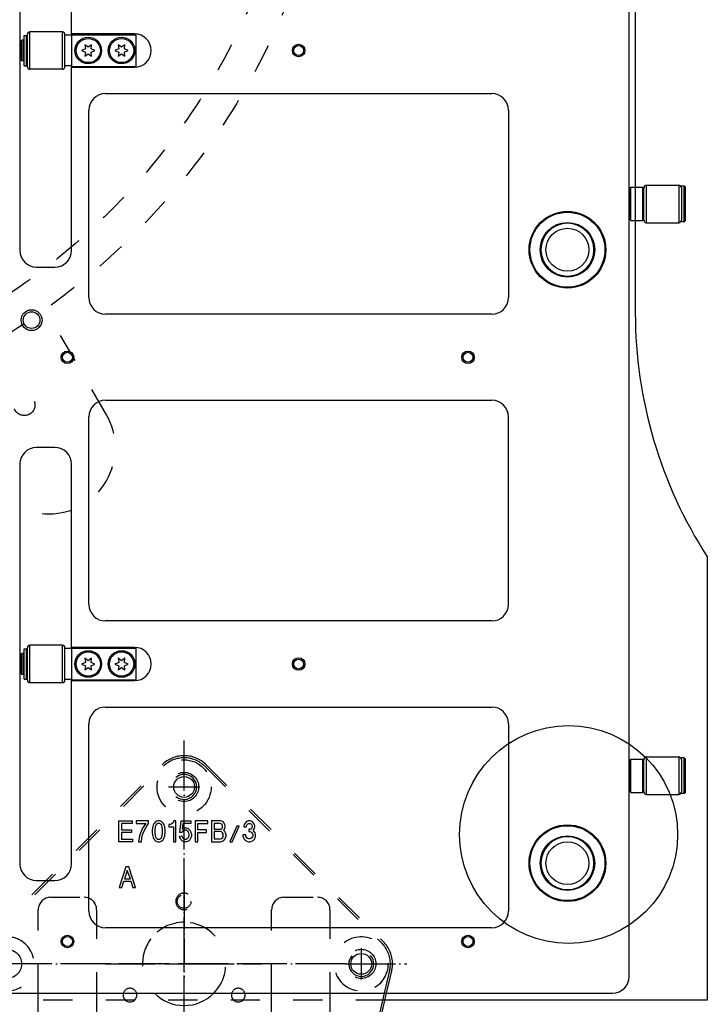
# Model space of a CAD drawing. Extents: x -1809 to 6113, y -4129 to 1471.
# Tile 170 of 197: x 5293 to 5458, y -2125 to -1888. Entities that reach past the tile are written whole.
import ezdxf

# ---------------------------------------------------------------- set-up
doc = ezdxf.new("R2010")
doc.units = 0
doc.linetypes.add('DASHED', pattern=[15, 7, -8])
doc.linetypes.add('DOT_CENTER', pattern=[14, 12, -1, 0, -1])
doc.layers.get('0').update_dxf_attribs({"linetype": 'CONTINUOUS'})
doc.layers.add('1', color=7, linetype='CONTINUOUS')

# ---------------------------------------------------------------- blocks, each defined once
blk = doc.blocks.new('DUT_BOARD__78', base_point=(5409.88, -1537.57))
at = {"color": 1, "linetype": 'CONTINUOUS'}
for p, q in [((5313.2, -1905.87), (5405.88, -1905.87)), ((5309.2, -1954.87), (5309.2, -1909.87)), ((5409.88, -1909.87), (5409.88, -1954.87)), ((5405.88, -1958.87), (5313.2, -1958.87)), ((5313.2, -1979.53), (5405.88, -1979.53)), ((5309.2, -2028.53), (5309.2, -1983.53)), ((5409.88, -2028.53), (5409.88, -1983.53)), ((5405.88, -2032.53), (5313.2, -2032.53)), ((5313.2, -2053.19), (5405.88, -2053.19)), ((5309.2, -2102.19), (5309.2, -2057.19)), ((5409.88, -2057.19), (5409.88, -2102.19)), ((5405.88, -2106.19), (5313.2, -2106.19))]:
    blk.add_line(p, q, dxfattribs=at)
for centre, start, end in [((5313.2, -1909.87), 90, 180), ((5405.88, -1909.87), 0, 90), ((5313.2, -1954.87), 180, -90), ((5405.88, -1954.87), -90, 0), ((5313.2, -1983.53), 90, 180), ((5405.88, -1983.53), 0, 90), ((5313.2, -2028.53), 180, -90), ((5405.88, -2028.53), -90, 0), ((5313.2, -2057.19), 90, 180), ((5405.88, -2057.19), 0, 90), ((5313.2, -2102.19), 180, -90), ((5405.88, -2102.19), -90, 0)]:
    blk.add_arc(centre, 4, start, end, dxfattribs=at)
blk = doc.blocks.new('6960-0041-0_7__90', base_point=(5430.38, -2084.34))
at = {"color": 1, "linetype": 'CONTINUOUS'}
blk.add_circle((5424.03, -2090.69), 5.15, dxfattribs=at)
for start, end in [(90, -90), (-90, 90)]:
    blk.add_arc((5424.03, -2090.69), 6.35, start, end, dxfattribs=at)
blk = doc.blocks.new('6960-0041-0_6__93', base_point=(5430.38, -1937.02))
at = {"color": 1, "linetype": 'CONTINUOUS'}
blk.add_circle((5424.03, -1943.37), 5.15, dxfattribs=at)
for start, end in [(90, -90), (-90, 90)]:
    blk.add_arc((5424.03, -1943.37), 6.35, start, end, dxfattribs=at)
blk = doc.blocks.new('HOLEPLUGS__94', base_point=(5430.38, -1546.72))
for name, p in [('6960-0041-0_6__93', (5430.38, -1937.02)), ('6960-0041-0_7__90', (5430.38, -2084.34))]:
    blk.add_blockref(name, p)
blk = doc.blocks.new('0515-2034_M3X12_8__108', base_point=(5319.96, -1892.64))
at = {"color": 1, "linetype": 'CONTINUOUS'}
for p, q in [((5316.37, -1895.14), (5315.46, -1895.54)), ((5315.46, -1895.54), (5316.37, -1895.94)), ((5316.26, -1894.15), (5316.37, -1895.14)), ((5317.06, -1894.74), (5316.26, -1894.15)), ((5316.37, -1895.94), (5316.26, -1896.92)), ((5316.26, -1896.92), (5317.06, -1896.34)), ((5317.86, -1894.15), (5317.06, -1894.74)), ((5317.06, -1896.34), (5317.86, -1896.92)), ((5317.75, -1895.14), (5317.86, -1894.15)), ((5318.66, -1895.54), (5317.75, -1895.14)), ((5317.75, -1895.94), (5318.66, -1895.54)), ((5317.86, -1896.92), (5317.75, -1895.94))]:
    blk.add_line(p, q, dxfattribs=at)
blk.add_circle((5317.06, -1895.54), 2.9, dxfattribs=at)
blk = doc.blocks.new('0515-2034_M3X12_9__109', base_point=(5311.96, -1892.64))
at = {"color": 1, "linetype": 'CONTINUOUS'}
for p, q in [((5308.37, -1895.14), (5307.46, -1895.54)), ((5307.46, -1895.54), (5308.37, -1895.94)), ((5308.26, -1894.15), (5308.37, -1895.14)), ((5309.06, -1894.74), (5308.26, -1894.15)), ((5308.37, -1895.94), (5308.26, -1896.92)), ((5308.26, -1896.92), (5309.06, -1896.34)), ((5309.86, -1894.15), (5309.06, -1894.74)), ((5309.06, -1896.34), (5309.86, -1896.92)), ((5309.75, -1895.14), (5309.86, -1894.15)), ((5310.66, -1895.54), (5309.75, -1895.14)), ((5309.75, -1895.94), (5310.66, -1895.54)), ((5309.86, -1896.92), (5309.75, -1895.94))]:
    blk.add_line(p, q, dxfattribs=at)
blk.add_circle((5309.06, -1895.54), 2.9, dxfattribs=at)
blk = doc.blocks.new('0515-2034_M3X12_6__110', base_point=(5319.96, -2039.96))
at = {"color": 1, "linetype": 'CONTINUOUS'}
for p, q in [((5316.37, -2042.46), (5315.46, -2042.86)), ((5315.46, -2042.86), (5316.37, -2043.26)), ((5317.06, -2042.06), (5316.26, -2041.47)), ((5316.26, -2041.47), (5316.37, -2042.46)), ((5317.86, -2041.47), (5317.06, -2042.06)), ((5317.75, -2042.46), (5317.86, -2041.47)), ((5318.66, -2042.86), (5317.75, -2042.46)), ((5317.75, -2043.26), (5318.66, -2042.86)), ((5316.37, -2043.26), (5316.26, -2044.24)), ((5316.26, -2044.24), (5317.06, -2043.66)), ((5317.06, -2043.66), (5317.86, -2044.24)), ((5317.86, -2044.24), (5317.75, -2043.26))]:
    blk.add_line(p, q, dxfattribs=at)
blk.add_circle((5317.06, -2042.86), 2.9, dxfattribs=at)
blk = doc.blocks.new('0515-2034_M3X12_7__111', base_point=(5311.96, -2039.96))
at = {"color": 1, "linetype": 'CONTINUOUS'}
for p, q in [((5308.37, -2042.46), (5307.46, -2042.86)), ((5307.46, -2042.86), (5308.37, -2043.26)), ((5309.06, -2042.06), (5308.26, -2041.47)), ((5308.26, -2041.47), (5308.37, -2042.46)), ((5309.86, -2041.47), (5309.06, -2042.06)), ((5309.75, -2042.46), (5309.86, -2041.47)), ((5310.66, -2042.86), (5309.75, -2042.46)), ((5309.75, -2043.26), (5310.66, -2042.86)), ((5308.37, -2043.26), (5308.26, -2044.24)), ((5308.26, -2044.24), (5309.06, -2043.66)), ((5309.06, -2043.66), (5309.86, -2044.24)), ((5309.86, -2044.24), (5309.75, -2043.26))]:
    blk.add_line(p, q, dxfattribs=at)
blk.add_circle((5309.06, -2042.86), 2.9, dxfattribs=at)
blk = doc.blocks.new('SCREWSET_STIFFENER__115', base_point=(5319.96, -1598))
for name, p in [('0515-2034_M3X12_9__109', (5311.96, -1892.64)), ('0515-2034_M3X12_8__108', (5319.96, -1892.64)), ('0515-2034_M3X12_7__111', (5311.96, -2039.96)), ('0515-2034_M3X12_6__110', (5319.96, -2039.96))]:
    blk.add_blockref(name, p)
blk = doc.blocks.new('24791-0S111__121', base_point=(5442.36, -2065.69))
at = {"color": 1, "linetype": 'CONTINUOUS'}
for p, q in [((5439.06, -2065.89), (5439.26, -2065.69)), ((5439.06, -2069.69), (5439.06, -2065.89)), ((5439.26, -2069.69), (5439.26, -2065.69)), ((5439.26, -2065.69), (5442.16, -2065.69)), ((5442.16, -2069.69), (5442.16, -2065.69)), ((5442.36, -2065.89), (5442.16, -2065.69)), ((5442.36, -2069.69), (5442.36, -2065.89)), ((5439.06, -2073.49), (5439.06, -2069.69)), ((5439.26, -2073.69), (5439.26, -2069.69)), ((5442.16, -2073.69), (5442.16, -2069.69)), ((5442.36, -2073.49), (5442.36, -2069.69)), ((5439.06, -2073.49), (5439.26, -2073.69)), ((5439.26, -2073.69), (5442.16, -2073.69)), ((5442.36, -2073.49), (5442.16, -2073.69))]:
    blk.add_line(p, q, dxfattribs=at)
blk = doc.blocks.new('BEARING_HK0509__122', base_point=(5451.36, -2065.19))
at = {"color": 1, "linetype": 'CONTINUOUS'}
for p, q in [((5442.36, -2065.79), (5442.36, -2065.89)), ((5442.36, -2069.69), (5442.36, -2065.89)), ((5442.96, -2065.19), (5450.76, -2065.19)), ((5442.96, -2065.19), (5442.96, -2074.19)), ((5450.76, -2065.19), (5450.76, -2074.19)), ((5451.36, -2065.79), (5451.36, -2067.19)), ((5451.36, -2067.19), (5451.36, -2072.19)), ((5442.36, -2073.49), (5442.36, -2069.69)), ((5442.36, -2073.49), (5442.36, -2073.59)), ((5451.36, -2072.19), (5451.36, -2073.59)), ((5442.96, -2074.19), (5450.76, -2074.19))]:
    blk.add_line(p, q, dxfattribs=at)
for centre, start, end in [((5442.96, -2065.79), 90, 180), ((5450.76, -2065.79), 0, 90), ((5442.96, -2073.59), 180, -90), ((5450.76, -2073.59), -90, 0)]:
    blk.add_arc(centre, 0.6, start, end, dxfattribs=at)
blk = doc.blocks.new('E2812-23753-0__123', base_point=(5452.36, -2065.39))
at = {"color": 1, "linetype": 'CONTINUOUS'}
for p, q in [((5452.06, -2065.39), (5451.36, -2065.39)), ((5451.36, -2065.79), (5451.36, -2065.39)), ((5451.36, -2065.79), (5451.36, -2067.19)), ((5452.36, -2065.69), (5452.06, -2065.39)), ((5452.06, -2073.99), (5452.06, -2065.39)), ((5452.36, -2073.69), (5452.36, -2065.69)), ((5438.86, -2067.19), (5439.06, -2067.19)), ((5451.36, -2067.19), (5451.36, -2072.19)), ((5438.86, -2072.19), (5439.06, -2072.19)), ((5451.36, -2072.19), (5451.36, -2073.59)), ((5451.36, -2073.99), (5451.36, -2073.59)), ((5452.36, -2073.69), (5452.06, -2073.99)), ((5452.06, -2073.99), (5451.36, -2073.99))]:
    blk.add_line(p, q, dxfattribs=at)
blk = doc.blocks.new('BEARING_ASSY1_4__124', base_point=(5452.36, -2065.19))
for name, p in [('E2812-23753-0__123', (5452.36, -2065.39)), ('24791-0S111__121', (5442.36, -2065.69)), ('BEARING_HK0509__122', (5451.36, -2065.19))]:
    blk.add_blockref(name, p)
blk = doc.blocks.new('24791-0S111__125', base_point=(5442.36, -1928.37))
at = {"color": 1, "linetype": 'CONTINUOUS'}
for p, q in [((5439.06, -1928.57), (5439.26, -1928.37)), ((5439.06, -1932.37), (5439.06, -1928.57)), ((5439.26, -1928.37), (5442.16, -1928.37)), ((5439.26, -1932.37), (5439.26, -1928.37)), ((5442.36, -1928.57), (5442.16, -1928.37)), ((5442.16, -1932.37), (5442.16, -1928.37)), ((5442.36, -1932.37), (5442.36, -1928.57)), ((5439.06, -1936.17), (5439.06, -1932.37)), ((5439.26, -1936.37), (5439.26, -1932.37)), ((5442.16, -1936.37), (5442.16, -1932.37)), ((5442.36, -1936.17), (5442.36, -1932.37)), ((5439.06, -1936.17), (5439.26, -1936.37)), ((5439.26, -1936.37), (5442.16, -1936.37)), ((5442.36, -1936.17), (5442.16, -1936.37))]:
    blk.add_line(p, q, dxfattribs=at)
blk = doc.blocks.new('BEARING_HK0509__126', base_point=(5451.36, -1927.87))
at = {"color": 1, "linetype": 'CONTINUOUS'}
for p, q in [((5442.36, -1928.47), (5442.36, -1928.57)), ((5442.36, -1932.37), (5442.36, -1928.57)), ((5442.96, -1927.87), (5450.76, -1927.87)), ((5442.96, -1927.87), (5442.96, -1936.87)), ((5450.76, -1927.87), (5450.76, -1936.87)), ((5451.36, -1928.47), (5451.36, -1929.87)), ((5451.36, -1929.87), (5451.36, -1934.87)), ((5442.36, -1936.17), (5442.36, -1932.37)), ((5442.36, -1936.17), (5442.36, -1936.27)), ((5451.36, -1934.87), (5451.36, -1936.27)), ((5442.96, -1936.87), (5450.76, -1936.87))]:
    blk.add_line(p, q, dxfattribs=at)
for centre, start, end in [((5442.96, -1928.47), 90, 180), ((5450.76, -1928.47), 0, 90), ((5442.96, -1936.27), 180, -90), ((5450.76, -1936.27), -90, 0)]:
    blk.add_arc(centre, 0.6, start, end, dxfattribs=at)
blk = doc.blocks.new('E2812-23753-0__127', base_point=(5452.36, -1928.07))
at = {"color": 1, "linetype": 'CONTINUOUS'}
for p, q in [((5451.36, -1928.47), (5451.36, -1928.07)), ((5452.06, -1928.07), (5451.36, -1928.07)), ((5451.36, -1928.47), (5451.36, -1929.87)), ((5452.06, -1936.67), (5452.06, -1928.07)), ((5452.36, -1928.37), (5452.06, -1928.07)), ((5452.36, -1936.37), (5452.36, -1928.37)), ((5438.86, -1929.87), (5439.06, -1929.87)), ((5451.36, -1929.87), (5451.36, -1934.87)), ((5438.86, -1934.87), (5439.06, -1934.87)), ((5451.36, -1934.87), (5451.36, -1936.27)), ((5451.36, -1936.67), (5451.36, -1936.27)), ((5452.36, -1936.37), (5452.06, -1936.67)), ((5452.06, -1936.67), (5451.36, -1936.67))]:
    blk.add_line(p, q, dxfattribs=at)
blk = doc.blocks.new('BEARING_ASSY1_5__128', base_point=(5452.36, -1927.87))
for name, p in [('E2812-23753-0__127', (5452.36, -1928.07)), ('24791-0S111__125', (5442.36, -1928.37)), ('BEARING_HK0509__126', (5451.36, -1927.87))]:
    blk.add_blockref(name, p)
blk = doc.blocks.new('WASHER1__153', base_point=(5294.26, -1891.89))
at = {"color": 1, "linetype": 'CONTINUOUS'}
for p, q in [((5293.66, -1891.89), (5294.26, -1891.89)), ((5293.66, -1899.19), (5293.66, -1891.89)), ((5294.26, -1893.04), (5294.26, -1891.89)), ((5294.26, -1893.94), (5294.26, -1893.04)), ((5294.26, -1895.54), (5294.26, -1893.94)), ((5294.26, -1897.14), (5294.26, -1895.54)), ((5294.26, -1898.04), (5294.26, -1897.14)), ((5294.26, -1899.19), (5294.26, -1898.04)), ((5293.66, -1899.19), (5294.26, -1899.19))]:
    blk.add_line(p, q, dxfattribs=at)
blk = doc.blocks.new('23796-0S111__154', base_point=(5320.56, -1891.74))
at = {"color": 1, "linetype": 'CONTINUOUS'}
for p, q in [((5292.96, -1893.24), (5293.16, -1893.04)), ((5292.96, -1893.24), (5292.96, -1897.84)), ((5293.56, -1893.04), (5293.16, -1893.04)), ((5293.16, -1895.54), (5293.16, -1893.04)), ((5293.56, -1893.94), (5293.56, -1893.04)), ((5293.56, -1895.54), (5293.56, -1893.94)), ((5293.56, -1893.94), (5293.66, -1893.94)), ((5294.46, -1893.04), (5294.26, -1893.04)), ((5294.26, -1893.94), (5294.26, -1893.04)), ((5294.26, -1895.54), (5294.26, -1893.94)), ((5305.06, -1891.84), (5303.46, -1891.84)), ((5303.46, -1893.04), (5303.46, -1891.84)), ((5303.46, -1898.04), (5303.46, -1893.04)), ((5305.06, -1891.74), (5305.06, -1891.84)), ((5305.06, -1891.74), (5320.56, -1891.74)), ((5305.06, -1891.84), (5305.06, -1899.24)), ((5320.56, -1899.34), (5320.56, -1891.74)), ((5293.16, -1898.04), (5293.16, -1895.54)), ((5293.56, -1897.14), (5293.56, -1895.54)), ((5294.26, -1897.14), (5294.26, -1895.54)), ((5292.96, -1897.84), (5293.16, -1898.04)), ((5293.56, -1898.04), (5293.16, -1898.04)), ((5293.56, -1897.14), (5293.66, -1897.14)), ((5293.56, -1898.04), (5293.56, -1897.14)), ((5294.26, -1898.04), (5294.26, -1897.14)), ((5294.46, -1898.04), (5294.26, -1898.04)), ((5303.46, -1899.24), (5303.46, -1898.04)), ((5305.06, -1899.24), (5303.46, -1899.24)), ((5305.06, -1899.24), (5305.06, -1899.34)), ((5305.06, -1899.34), (5320.56, -1899.34))]:
    blk.add_line(p, q, dxfattribs=at)
for centre in [(5309.06, -1895.54), (5317.06, -1895.54)]:
    blk.add_circle(centre, 3.2, dxfattribs=at)
blk = doc.blocks.new('BEARING_HK0509__155', base_point=(5303.46, -1891.04))
at = {"color": 1, "linetype": 'CONTINUOUS'}
for p, q in [((5294.46, -1899.44), (5294.46, -1891.64)), ((5302.86, -1891.04), (5295.06, -1891.04)), ((5295.06, -1900.04), (5295.06, -1891.04)), ((5302.86, -1900.04), (5302.86, -1891.04)), ((5303.46, -1891.84), (5303.46, -1891.64)), ((5303.46, -1893.04), (5303.46, -1891.84)), ((5303.46, -1898.04), (5303.46, -1893.04)), ((5303.46, -1899.24), (5303.46, -1898.04)), ((5302.86, -1900.04), (5295.06, -1900.04)), ((5303.46, -1899.44), (5303.46, -1899.24))]:
    blk.add_line(p, q, dxfattribs=at)
for centre, start, end in [((5295.06, -1891.64), 90, 180), ((5302.86, -1891.64), 0, 90), ((5295.06, -1899.44), 180, -90), ((5302.86, -1899.44), -90, 0)]:
    blk.add_arc(centre, 0.6, start, end, dxfattribs=at)
blk = doc.blocks.new('BEARING_ASSY2_5__156', base_point=(5320.56, -1891.04))
for name, p in [('BEARING_HK0509__155', (5303.46, -1891.04)), ('23796-0S111__154', (5320.56, -1891.74)), ('WASHER1__153', (5294.26, -1891.89))]:
    blk.add_blockref(name, p)
blk = doc.blocks.new('WASHER1__161', base_point=(5294.26, -2039.21))
at = {"color": 1, "linetype": 'CONTINUOUS'}
for p, q in [((5293.66, -2039.21), (5294.26, -2039.21)), ((5293.66, -2046.51), (5293.66, -2039.21)), ((5294.26, -2040.36), (5294.26, -2039.21)), ((5294.26, -2041.26), (5294.26, -2040.36)), ((5294.26, -2042.86), (5294.26, -2041.26)), ((5294.26, -2044.46), (5294.26, -2042.86)), ((5294.26, -2045.36), (5294.26, -2044.46)), ((5294.26, -2046.51), (5294.26, -2045.36)), ((5293.66, -2046.51), (5294.26, -2046.51))]:
    blk.add_line(p, q, dxfattribs=at)
blk = doc.blocks.new('23796-0S111__162', base_point=(5320.56, -2039.06))
at = {"color": 1, "linetype": 'CONTINUOUS'}
for p, q in [((5292.96, -2040.56), (5293.16, -2040.36)), ((5292.96, -2040.56), (5292.96, -2045.16)), ((5293.16, -2042.86), (5293.16, -2040.36)), ((5293.56, -2040.36), (5293.16, -2040.36)), ((5293.56, -2041.26), (5293.56, -2040.36)), ((5294.26, -2041.26), (5294.26, -2040.36)), ((5294.46, -2040.36), (5294.26, -2040.36)), ((5305.06, -2039.16), (5303.46, -2039.16)), ((5303.46, -2040.36), (5303.46, -2039.16)), ((5303.46, -2045.36), (5303.46, -2040.36)), ((5305.06, -2039.06), (5305.06, -2039.16)), ((5305.06, -2039.06), (5320.56, -2039.06)), ((5305.06, -2039.16), (5305.06, -2046.56)), ((5320.56, -2046.66), (5320.56, -2039.06)), ((5293.16, -2045.36), (5293.16, -2042.86)), ((5293.56, -2041.26), (5293.66, -2041.26)), ((5293.56, -2042.86), (5293.56, -2041.26)), ((5293.56, -2044.46), (5293.56, -2042.86)), ((5294.26, -2042.86), (5294.26, -2041.26)), ((5294.26, -2044.46), (5294.26, -2042.86)), ((5292.96, -2045.16), (5293.16, -2045.36)), ((5293.56, -2045.36), (5293.16, -2045.36)), ((5293.56, -2044.46), (5293.66, -2044.46)), ((5293.56, -2045.36), (5293.56, -2044.46)), ((5294.26, -2045.36), (5294.26, -2044.46)), ((5294.46, -2045.36), (5294.26, -2045.36)), ((5303.46, -2046.56), (5303.46, -2045.36)), ((5305.06, -2046.56), (5303.46, -2046.56)), ((5305.06, -2046.56), (5305.06, -2046.66)), ((5305.06, -2046.66), (5320.56, -2046.66))]:
    blk.add_line(p, q, dxfattribs=at)
for centre in [(5309.06, -2042.86), (5317.06, -2042.86)]:
    blk.add_circle(centre, 3.2, dxfattribs=at)
blk = doc.blocks.new('BEARING_HK0509__163', base_point=(5303.46, -2038.36))
at = {"color": 1, "linetype": 'CONTINUOUS'}
for p, q in [((5294.46, -2046.76), (5294.46, -2038.96)), ((5302.86, -2038.36), (5295.06, -2038.36)), ((5295.06, -2047.36), (5295.06, -2038.36)), ((5302.86, -2047.36), (5302.86, -2038.36)), ((5303.46, -2039.16), (5303.46, -2038.96)), ((5303.46, -2040.36), (5303.46, -2039.16)), ((5303.46, -2045.36), (5303.46, -2040.36)), ((5303.46, -2046.56), (5303.46, -2045.36)), ((5302.86, -2047.36), (5295.06, -2047.36)), ((5303.46, -2046.76), (5303.46, -2046.56))]:
    blk.add_line(p, q, dxfattribs=at)
for centre, start, end in [((5295.06, -2038.96), 90, 180), ((5302.86, -2038.96), 0, 90), ((5295.06, -2046.76), 180, -90), ((5302.86, -2046.76), -90, 0)]:
    blk.add_arc(centre, 0.6, start, end, dxfattribs=at)
blk = doc.blocks.new('BEARING_ASSY2_4__164', base_point=(5320.56, -2038.36))
for name, p in [('23796-0S111__162', (5320.56, -2039.06)), ('WASHER1__161', (5294.26, -2039.21)), ('BEARING_HK0509__163', (5303.46, -2038.36))]:
    blk.add_blockref(name, p)
blk = doc.blocks.new('BEARINGS__185', base_point=(5452.36, -1569.57))
for name, p in [('BEARING_ASSY2_5__156', (5320.56, -1891.04)), ('BEARING_ASSY1_5__128', (5452.36, -1927.87)), ('BEARING_ASSY2_4__164', (5320.56, -2038.36)), ('BEARING_ASSY1_4__124', (5452.36, -2065.19))]:
    blk.add_blockref(name, p)
blk = doc.blocks.new('SMALLPARTS__186', base_point=(5452.36, -1481.88))
for name, p in [('HOLEPLUGS__94', (5430.38, -1546.72)), ('BEARINGS__185', (5452.36, -1569.57)), ('SCREWSET_STIFFENER__115', (5319.96, -1598))]:
    blk.add_blockref(name, p)
blk = doc.blocks.new('E7018-24101__187', base_point=(5438.86, -1521.88))
at = {"color": 1, "linetype": 'CONTINUOUS'}
for p, q in [((5438.86, -2117.88), (5438.86, -1525.88)), ((5292.66, -1847.54), (5292.66, -1943.54)), ((5305.06, -1891.54), (5305.06, -1847.54)), ((5320.16, -1891.54), (5305.06, -1891.54)), ((5305.06, -1891.54), (5305.06, -1891.74)), ((5305.06, -1891.74), (5305.06, -1891.84)), ((5305.06, -1891.84), (5305.06, -1899.24)), ((5305.06, -1899.24), (5305.06, -1899.34)), ((5305.06, -1899.34), (5305.06, -1899.54)), ((5305.06, -1899.54), (5320.16, -1899.54)), ((5305.06, -1943.54), (5305.06, -1899.54)), ((5313.2, -1905.87), (5405.88, -1905.87)), ((5309.2, -1954.87), (5309.2, -1909.87)), ((5409.88, -1909.87), (5409.88, -1954.87)), ((5296.66, -1947.54), (5301.06, -1947.54)), ((5405.88, -1958.87), (5313.2, -1958.87)), ((5313.2, -1979.53), (5405.88, -1979.53)), ((5309.2, -2028.53), (5309.2, -1983.53)), ((5409.88, -2028.53), (5409.88, -1983.53)), ((5301.06, -1990.86), (5296.66, -1990.86)), ((5292.66, -1994.86), (5292.66, -2090.86)), ((5305.06, -2038.86), (5305.06, -1994.86)), ((5405.88, -2032.53), (5313.2, -2032.53)), ((5320.16, -2038.86), (5305.06, -2038.86)), ((5305.06, -2039.06), (5305.06, -2038.86)), ((5305.06, -2039.06), (5305.06, -2039.16)), ((5305.06, -2039.16), (5305.06, -2046.56)), ((5305.06, -2046.56), (5305.06, -2046.66)), ((5305.06, -2046.86), (5305.06, -2046.66)), ((5305.06, -2046.86), (5320.16, -2046.86)), ((5305.06, -2090.86), (5305.06, -2046.86)), ((5313.2, -2053.19), (5405.88, -2053.19)), ((5309.2, -2102.19), (5309.2, -2057.19)), ((5409.88, -2057.19), (5409.88, -2102.19)), ((5296.66, -2094.86), (5301.06, -2094.86)), ((5405.88, -2106.19), (5313.2, -2106.19)), ((5271.56, -2121.88), (5434.86, -2121.88))]:
    blk.add_line(p, q, dxfattribs=at)
for centre, radius in [((5359.54, -1895.54), 1.5), ((5359.54, -1895.54), 1.2), ((5424.03, -1943.37), 9.2), ((5424.03, -1943.37), 9), ((5424.03, -1943.37), 6.55), ((5295.46, -1960.28), 2.5), ((5295.46, -1960.28), 2), ((5304.06, -1969.2), 1.5), ((5304.06, -1969.2), 1.2), ((5400.18, -1969.2), 1.5), ((5400.18, -1969.2), 1.2), ((5359.54, -2042.86), 1.5), ((5359.54, -2042.86), 1.2), ((5424.03, -2090.69), 9.2), ((5424.03, -2090.69), 9), ((5424.03, -2090.69), 6.55), ((5304.06, -2109.49), 1.5), ((5304.06, -2109.49), 1.2), ((5400.18, -2109.49), 1.5), ((5400.18, -2109.49), 1.2)]:
    blk.add_circle(centre, radius, dxfattribs=at)
for centre, radius, start, end in [((5320.16, -1895.54), 4, -90, 90), ((5313.2, -1909.87), 4, 90, 180), ((5405.88, -1909.87), 4, 0, 90), ((5424.03, -1943.37), 6.35, 90, -90), ((5424.03, -1943.37), 6.35, -90, 90), ((5296.66, -1943.54), 4, 180, -90), ((5301.06, -1943.54), 4, -90, 0), ((5313.2, -1954.87), 4, 180, -90), ((5405.88, -1954.87), 4, -90, 0), ((5313.2, -1983.53), 4, 90, 180), ((5405.88, -1983.53), 4, 0, 90), ((5296.66, -1994.86), 4, 90, 180), ((5301.06, -1994.86), 4, 0, 90), ((5313.2, -2028.53), 4, 180, -90), ((5405.88, -2028.53), 4, -90, 0), ((5320.16, -2042.86), 4, -90, 90), ((5313.2, -2057.19), 4, 90, 180), ((5405.88, -2057.19), 4, 0, 90), ((5424.03, -2090.69), 6.35, 90, -90), ((5424.03, -2090.69), 6.35, -90, 90), ((5296.66, -2090.86), 4, 180, -90), ((5301.06, -2090.86), 4, -90, 0), ((5313.2, -2102.19), 4, 180, -90), ((5405.88, -2102.19), 4, -90, 0), ((5434.86, -2117.88), 4, -90, 0)]:
    blk.add_arc(centre, radius, start, end, dxfattribs=at)
blk = doc.blocks.new('E7018-64101__188', base_point=(5452.36, -1481.88))
for name, p in [('SMALLPARTS__186', (5452.36, -1481.88)), ('E7018-24101__187', (5438.86, -1521.88))]:
    blk.add_blockref(name, p)
blk = doc.blocks.new('STIFF_ASSY_DUTBD__189', base_point=(5452.36, -1481.88))
for name, p in [('E7018-64101__188', (5452.36, -1481.88)), ('DUT_BOARD__78', (5409.88, -1537.57))]:
    blk.add_blockref(name, p)
blk = doc.blocks.new('A1__190', base_point=(5452.36, -1481.88))
blk.add_blockref('STIFF_ASSY_DUTBD__189', (5452.36, -1481.88))
blk = doc.blocks.new('FRONT1__191', base_point=(5452.36, -1481.88))
blk.add_blockref('A1__190', (5452.36, -1481.88))
blk = doc.blocks.new('L1__192', base_point=(5452.36, -1481.88))
blk.add_blockref('FRONT1__191', (5452.36, -1481.88))
blk = doc.blocks.new('PIN__1070', base_point=(5352.06, -2259.88))
at = {"layer": '1', "color": 4, "linetype": 'CONTINUOUS'}
for centre, radius in [((5332.06, -2239.88), 20), ((5332.06, -2224.88), 4), ((5332.06, -2224.88), 2.2), ((5332.06, -2239.88), 10), ((5332.06, -2239.88), 8.6), ((5332.06, -2239.88), 5.9), ((5319.07, -2247.38), 4), ((5345.05, -2247.38), 4), ((5319.07, -2247.38), 2.2), ((5345.05, -2247.38), 2.2)]:
    blk.add_circle(centre, radius, dxfattribs=at)
blk = doc.blocks.new('E7015-23252__1071', base_point=(5282.06, -2260.88))
at = {"layer": '1', "color": 6, "linetype": 'DASHED'}
for p, q in [((5284.95, -2108.88), (5326.76, -2067.08)), ((5285.66, -2108.88), (5327.11, -2067.43)), ((5337.01, -2067.43), (5378.46, -2108.88)), ((5337.36, -2067.08), (5379.17, -2108.88)), ((5316.43, -2080.55), (5319.63, -2080.55)), ((5316.43, -2085.55), (5316.43, -2080.55)), ((5319.63, -2080.55), (5319.63, -2081.18)), ((5323.52, -2080.55), (5320.59, -2080.55)), ((5320.59, -2080.55), (5320.59, -2081.18)), ((5323.52, -2081.12), (5323.52, -2080.55)), ((5325.26, -2080.74), (5325.09, -2080.87)), ((5325.54, -2080.62), (5325.26, -2080.74)), ((5325.77, -2080.55), (5325.54, -2080.62)), ((5326.16, -2080.55), (5325.77, -2080.55)), ((5326.38, -2080.62), (5326.16, -2080.55)), ((5326.67, -2080.74), (5326.38, -2080.62)), ((5326.83, -2080.87), (5326.67, -2080.74)), ((5329.53, -2080.74), (5329.37, -2080.99)), ((5329.59, -2080.55), (5329.53, -2080.74)), ((5330.04, -2080.55), (5329.59, -2080.55)), ((5330.04, -2085.55), (5330.04, -2080.55)), ((5331, -2083.3), (5331.33, -2080.55)), ((5331.33, -2080.55), (5333.64, -2080.55)), ((5333.64, -2080.55), (5333.64, -2081.18)), ((5334.71, -2080.55), (5334.71, -2085.55)), ((5337.75, -2080.55), (5334.71, -2080.55)), ((5337.75, -2081.18), (5337.75, -2080.55)), ((5338.65, -2080.55), (5338.65, -2085.55)), ((5340.78, -2080.55), (5338.65, -2080.55)), ((5341.07, -2080.62), (5340.78, -2080.55)), ((5341.4, -2080.8), (5341.07, -2080.62)), ((5341.63, -2081.05), (5341.4, -2080.8)), ((5346.92, -2080.8), (5346.69, -2081.05)), ((5347.25, -2080.62), (5346.92, -2080.8)), ((5347.53, -2080.55), (5347.25, -2080.62)), ((5347.87, -2080.55), (5347.53, -2080.55)), ((5348.15, -2080.62), (5347.87, -2080.55)), ((5348.49, -2080.8), (5348.15, -2080.62)), ((5348.72, -2081.05), (5348.49, -2080.8)), ((5317.05, -2081.18), (5317.05, -2082.68)), ((5319.63, -2081.18), (5317.05, -2081.18)), ((5317.05, -2082.68), (5319.41, -2082.68)), ((5319.41, -2082.68), (5319.41, -2083.3)), ((5320.59, -2081.18), (5322.84, -2081.18)), ((5321.77, -2083.05), (5321.55, -2083.62)), ((5322.11, -2082.3), (5321.77, -2083.05)), ((5322.84, -2081.18), (5322.11, -2082.3)), ((5322.11, -2083.87), (5322.39, -2083.12)), ((5322.39, -2083.12), (5322.84, -2082.18)), ((5322.84, -2082.18), (5323.52, -2081.12)), ((5324.47, -2082.24), (5324.42, -2082.8)), ((5324.42, -2082.8), (5324.42, -2083.3)), ((5324.53, -2081.87), (5324.47, -2082.24)), ((5324.64, -2081.55), (5324.53, -2081.87)), ((5324.75, -2081.3), (5324.64, -2081.55)), ((5324.92, -2081.05), (5324.75, -2081.3)), ((5325.09, -2080.87), (5324.92, -2081.05)), ((5325.09, -2081.99), (5325.03, -2082.68)), ((5325.03, -2082.68), (5325.03, -2083.43)), ((5325.2, -2081.68), (5325.09, -2081.99)), ((5325.32, -2081.49), (5325.2, -2081.68)), ((5325.54, -2081.3), (5325.32, -2081.49)), ((5325.77, -2081.18), (5325.54, -2081.3)), ((5326.16, -2081.18), (5325.77, -2081.18)), ((5326.38, -2081.3), (5326.16, -2081.18)), ((5326.61, -2081.49), (5326.38, -2081.3)), ((5326.72, -2081.68), (5326.61, -2081.49)), ((5326.83, -2081.99), (5326.72, -2081.68)), ((5327, -2081.05), (5326.83, -2080.87)), ((5326.89, -2082.68), (5326.83, -2081.99)), ((5326.89, -2083.43), (5326.89, -2082.68)), ((5327.17, -2081.3), (5327, -2081.05)), ((5327.28, -2081.55), (5327.17, -2081.3)), ((5327.4, -2081.87), (5327.28, -2081.55)), ((5327.45, -2082.24), (5327.4, -2081.87)), ((5327.51, -2082.8), (5327.45, -2082.24)), ((5327.51, -2083.3), (5327.51, -2082.8)), ((5328.41, -2081.43), (5328.41, -2081.93)), ((5328.52, -2081.43), (5328.41, -2081.43)), ((5328.41, -2081.93), (5329.48, -2081.93)), ((5328.8, -2081.37), (5328.52, -2081.43)), ((5328.97, -2081.3), (5328.8, -2081.37)), ((5329.2, -2081.18), (5328.97, -2081.3)), ((5329.37, -2080.99), (5329.2, -2081.18)), ((5329.48, -2081.93), (5329.48, -2085.55)), ((5331.67, -2083.12), (5331.56, -2083.3)), ((5331.78, -2081.18), (5331.62, -2082.55)), ((5331.62, -2082.55), (5331.9, -2082.37)), ((5331.9, -2082.93), (5331.67, -2083.12)), ((5333.64, -2081.18), (5331.78, -2081.18)), ((5331.9, -2082.37), (5332.23, -2082.24)), ((5332.23, -2082.8), (5331.9, -2082.93)), ((5332.23, -2082.24), (5332.52, -2082.24)), ((5332.52, -2082.8), (5332.23, -2082.8)), ((5332.52, -2082.24), (5332.8, -2082.3)), ((5332.8, -2082.93), (5332.52, -2082.8)), ((5332.8, -2082.3), (5333.08, -2082.43)), ((5333.02, -2083.12), (5332.8, -2082.93)), ((5333.13, -2083.3), (5333.02, -2083.12)), ((5333.08, -2082.43), (5333.25, -2082.62)), ((5333.25, -2082.62), (5333.42, -2082.8)), ((5333.42, -2082.8), (5333.58, -2083.05)), ((5333.58, -2083.05), (5333.7, -2083.3)), ((5335.33, -2081.18), (5337.75, -2081.18)), ((5335.33, -2082.68), (5335.33, -2081.18)), ((5337.41, -2082.68), (5335.33, -2082.68)), ((5337.41, -2083.3), (5337.41, -2082.68)), ((5339.27, -2081.18), (5339.27, -2082.55)), ((5340.73, -2081.18), (5339.27, -2081.18)), ((5339.27, -2082.55), (5340.73, -2082.55)), ((5339.27, -2083.12), (5339.27, -2084.87)), ((5340.73, -2083.12), (5339.27, -2083.12)), ((5340.95, -2081.24), (5340.73, -2081.18)), ((5340.73, -2082.55), (5340.95, -2082.49)), ((5341.01, -2083.18), (5340.73, -2083.12)), ((5341.12, -2081.37), (5340.95, -2081.24)), ((5340.95, -2082.49), (5341.12, -2082.37)), ((5341.23, -2083.37), (5341.01, -2083.18)), ((5341.23, -2081.55), (5341.12, -2081.37)), ((5341.12, -2082.37), (5341.23, -2082.18)), ((5341.29, -2081.74), (5341.23, -2081.55)), ((5341.23, -2082.18), (5341.29, -2081.99)), ((5341.29, -2081.99), (5341.29, -2081.74)), ((5341.52, -2082.8), (5341.63, -2082.68)), ((5341.8, -2083.05), (5341.52, -2082.8)), ((5341.85, -2081.43), (5341.63, -2081.05)), ((5341.63, -2082.68), (5341.85, -2082.3)), ((5342.02, -2083.43), (5341.8, -2083.05)), ((5341.91, -2081.74), (5341.85, -2081.43)), ((5341.85, -2082.3), (5341.91, -2081.99)), ((5341.91, -2081.99), (5341.91, -2081.74)), ((5344.72, -2081.8), (5343.03, -2085.55)), ((5343.6, -2085.55), (5345.28, -2081.8)), ((5345.28, -2081.8), (5344.72, -2081.8)), ((5346.47, -2081.43), (5346.41, -2081.74)), ((5346.41, -2081.74), (5346.41, -2081.99)), ((5346.41, -2081.99), (5347.03, -2081.99)), ((5346.69, -2081.05), (5346.47, -2081.43)), ((5347.03, -2081.74), (5347.08, -2081.55)), ((5347.03, -2081.99), (5347.03, -2081.74)), ((5347.08, -2081.55), (5347.2, -2081.37)), ((5347.2, -2081.37), (5347.37, -2081.24)), ((5347.37, -2081.24), (5347.59, -2081.18)), ((5347.59, -2081.18), (5347.82, -2081.18)), ((5347.59, -2082.55), (5347.59, -2083.12)), ((5347.82, -2082.55), (5347.59, -2082.55)), ((5347.59, -2083.12), (5347.82, -2083.12)), ((5347.82, -2081.18), (5348.04, -2081.24)), ((5348.04, -2082.49), (5347.82, -2082.55)), ((5347.82, -2083.12), (5348.1, -2083.18)), ((5348.04, -2081.24), (5348.21, -2081.37)), ((5348.21, -2082.37), (5348.04, -2082.49)), ((5348.1, -2083.18), (5348.32, -2083.37)), ((5348.21, -2081.37), (5348.32, -2081.55)), ((5348.32, -2082.18), (5348.21, -2082.37)), ((5348.32, -2081.55), (5348.38, -2081.74)), ((5348.38, -2081.99), (5348.32, -2082.18)), ((5348.38, -2081.74), (5348.38, -2081.99)), ((5348.6, -2082.8), (5348.72, -2082.68)), ((5348.88, -2083.05), (5348.6, -2082.8)), ((5348.94, -2081.43), (5348.72, -2081.05)), ((5348.72, -2082.68), (5348.94, -2082.3)), ((5349.11, -2083.43), (5348.88, -2083.05)), ((5349, -2081.74), (5348.94, -2081.43)), ((5348.94, -2082.3), (5349, -2081.99)), ((5349, -2081.99), (5349, -2081.74)), ((5319.69, -2085.55), (5316.43, -2085.55)), ((5317.05, -2083.3), (5317.05, -2084.93)), ((5319.41, -2083.3), (5317.05, -2083.3)), ((5317.05, -2084.93), (5319.69, -2084.93)), ((5319.69, -2084.93), (5319.69, -2085.55)), ((5321.27, -2084.55), (5321.15, -2085.55)), ((5321.15, -2085.55), (5321.83, -2085.55)), ((5321.55, -2083.62), (5321.27, -2084.55)), ((5321.83, -2085.55), (5321.94, -2084.62)), ((5321.94, -2084.62), (5322.11, -2083.87)), ((5324.42, -2083.3), (5324.47, -2083.87)), ((5324.47, -2083.87), (5324.53, -2084.24)), ((5324.53, -2084.24), (5324.64, -2084.55)), ((5324.64, -2084.55), (5324.75, -2084.8)), ((5324.75, -2084.8), (5324.92, -2085.05)), ((5324.92, -2085.05), (5325.09, -2085.24)), ((5325.03, -2083.43), (5325.09, -2084.12)), ((5325.09, -2084.12), (5325.2, -2084.43)), ((5325.09, -2085.24), (5325.26, -2085.37)), ((5325.2, -2084.43), (5325.32, -2084.62)), ((5325.26, -2085.37), (5325.54, -2085.49)), ((5325.32, -2084.62), (5325.54, -2084.8)), ((5325.54, -2084.8), (5325.77, -2084.93)), ((5325.54, -2085.49), (5325.77, -2085.55)), ((5325.77, -2084.93), (5326.16, -2084.93)), ((5325.77, -2085.55), (5326.16, -2085.55)), ((5326.16, -2084.93), (5326.38, -2084.8)), ((5326.16, -2085.55), (5326.38, -2085.49)), ((5326.38, -2084.8), (5326.61, -2084.62)), ((5326.38, -2085.49), (5326.67, -2085.37)), ((5326.61, -2084.62), (5326.72, -2084.43)), ((5326.67, -2085.37), (5326.83, -2085.24)), ((5326.72, -2084.43), (5326.83, -2084.12)), ((5326.83, -2084.12), (5326.89, -2083.43)), ((5326.83, -2085.24), (5327, -2085.05)), ((5327, -2085.05), (5327.17, -2084.8)), ((5327.17, -2084.8), (5327.28, -2084.55)), ((5327.28, -2084.55), (5327.4, -2084.24)), ((5327.4, -2084.24), (5327.45, -2083.87)), ((5327.45, -2083.87), (5327.51, -2083.3)), ((5329.48, -2085.55), (5330.04, -2085.55)), ((5330.94, -2084.18), (5331.5, -2084.12)), ((5331.05, -2084.55), (5330.94, -2084.18)), ((5331.56, -2083.3), (5331, -2083.3)), ((5331.17, -2084.8), (5331.05, -2084.55)), ((5331.33, -2085.05), (5331.17, -2084.8)), ((5331.5, -2085.24), (5331.33, -2085.05)), ((5331.5, -2084.12), (5331.62, -2084.43)), ((5331.67, -2085.37), (5331.5, -2085.24)), ((5331.62, -2084.43), (5331.73, -2084.62)), ((5331.95, -2085.49), (5331.67, -2085.37)), ((5331.73, -2084.62), (5331.95, -2084.8)), ((5331.95, -2084.8), (5332.23, -2084.93)), ((5332.23, -2085.55), (5331.95, -2085.49)), ((5332.23, -2084.93), (5332.52, -2084.93)), ((5332.52, -2085.55), (5332.23, -2085.55)), ((5332.52, -2084.93), (5332.8, -2084.8)), ((5332.8, -2085.49), (5332.52, -2085.55)), ((5332.8, -2084.8), (5333.02, -2084.62)), ((5333.08, -2085.37), (5332.8, -2085.49)), ((5333.02, -2084.62), (5333.13, -2084.43)), ((5333.25, -2085.24), (5333.08, -2085.37)), ((5333.25, -2083.62), (5333.13, -2083.3)), ((5333.13, -2084.43), (5333.25, -2084.12)), ((5333.25, -2084.12), (5333.25, -2083.62)), ((5333.42, -2085.05), (5333.25, -2085.24)), ((5333.58, -2084.8), (5333.42, -2085.05)), ((5333.7, -2084.55), (5333.58, -2084.8)), ((5333.7, -2083.3), (5333.81, -2083.68)), ((5333.81, -2084.18), (5333.7, -2084.55)), ((5333.81, -2083.68), (5333.81, -2084.18)), ((5334.71, -2085.55), (5335.33, -2085.55)), ((5335.33, -2083.3), (5337.41, -2083.3)), ((5335.33, -2085.55), (5335.33, -2083.3)), ((5338.65, -2085.55), (5340.78, -2085.55)), ((5339.27, -2084.87), (5340.73, -2084.87)), ((5340.73, -2084.87), (5341.01, -2084.8)), ((5340.78, -2085.55), (5341.23, -2085.43)), ((5341.01, -2084.8), (5341.23, -2084.62)), ((5341.4, -2083.62), (5341.23, -2083.37)), ((5341.23, -2084.62), (5341.4, -2084.37)), ((5341.23, -2085.43), (5341.57, -2085.24)), ((5341.46, -2083.87), (5341.4, -2083.62)), ((5341.4, -2084.37), (5341.46, -2084.12)), ((5341.46, -2084.12), (5341.46, -2083.87)), ((5341.57, -2085.24), (5341.85, -2084.93)), ((5341.85, -2084.93), (5342.02, -2084.62)), ((5342.13, -2083.87), (5342.02, -2083.43)), ((5342.02, -2084.62), (5342.13, -2084.18)), ((5342.13, -2084.18), (5342.13, -2083.87)), ((5343.03, -2085.55), (5343.6, -2085.55)), ((5346.18, -2083.87), (5346.18, -2084.18)), ((5346.86, -2083.87), (5346.18, -2083.87)), ((5346.18, -2084.18), (5346.3, -2084.62)), ((5346.3, -2084.62), (5346.47, -2084.93)), ((5346.47, -2084.93), (5346.75, -2085.24)), ((5346.75, -2085.24), (5347.08, -2085.43)), ((5346.86, -2084.12), (5346.86, -2083.87)), ((5346.92, -2084.37), (5346.86, -2084.12)), ((5347.08, -2084.62), (5346.92, -2084.37)), ((5347.31, -2084.8), (5347.08, -2084.62)), ((5347.08, -2085.43), (5347.53, -2085.55)), ((5347.59, -2084.87), (5347.31, -2084.8)), ((5347.53, -2085.55), (5347.87, -2085.55)), ((5347.82, -2084.87), (5347.59, -2084.87)), ((5348.1, -2084.8), (5347.82, -2084.87)), ((5347.87, -2085.55), (5348.32, -2085.43)), ((5348.32, -2084.62), (5348.1, -2084.8)), ((5348.32, -2083.37), (5348.49, -2083.62)), ((5348.49, -2084.37), (5348.32, -2084.62)), ((5348.32, -2085.43), (5348.66, -2085.24)), ((5348.49, -2083.62), (5348.55, -2083.87)), ((5348.55, -2084.12), (5348.49, -2084.37)), ((5348.55, -2083.87), (5348.55, -2084.12)), ((5348.66, -2085.24), (5348.94, -2084.93)), ((5348.94, -2084.93), (5349.11, -2084.62)), ((5349.22, -2083.87), (5349.11, -2083.43)), ((5349.11, -2084.62), (5349.22, -2084.18)), ((5349.22, -2084.18), (5349.22, -2083.87)), ((5318.09, -2091.55), (5316.46, -2096.55)), ((5318.43, -2092.43), (5317.76, -2094.43)), ((5318.77, -2091.55), (5318.09, -2091.55)), ((5319.16, -2094.43), (5318.43, -2092.43)), ((5320.4, -2096.55), (5318.77, -2091.55)), ((5317.76, -2094.43), (5319.16, -2094.43)), ((5316.46, -2096.55), (5317.08, -2096.55)), ((5317.08, -2096.55), (5317.59, -2095.05)), ((5317.59, -2095.05), (5319.27, -2095.05)), ((5319.27, -2095.05), (5319.78, -2096.55)), ((5319.78, -2096.55), (5320.4, -2096.55)), ((5300.06, -2098.88), (5308.06, -2098.88)), ((5356.06, -2098.88), (5364.06, -2098.88)), ((5297.06, -2121.88), (5297.06, -2101.88)), ((5311.06, -2101.88), (5311.06, -2121.88)), ((5353.06, -2121.88), (5353.06, -2101.88)), ((5367.06, -2101.88), (5367.06, -2121.88)), ((5284.26, -2109.58), (5284.95, -2108.88)), ((5284.61, -2109.93), (5285.66, -2108.88)), ((5378.46, -2108.88), (5379.51, -2109.93)), ((5379.17, -2108.88), (5379.86, -2109.58)), ((5282.25, -2116.55), (5283.47, -2121.88)), ((5282.74, -2116.44), (5283.98, -2121.88)), ((5380.14, -2121.88), (5381.38, -2116.44)), ((5380.65, -2121.88), (5381.87, -2116.55))]:
    blk.add_line(p, q, dxfattribs=at)
at = {"layer": '1', "color": 6, "linetype": 'DOT_CENTER'}
for p, q in [((5332.06, -2094.69), (5332.06, -2114.88)), ((5313.22, -2114.88), (5332.06, -2114.88)), ((5332.06, -2130.93), (5332.06, -2114.88)), ((5332.06, -2114.88), (5350.69, -2114.88)), ((5332.06, -2181.69), (5332.06, -2144.5)), ((5317.06, -2164.88), (5349.43, -2164.88)), ((5332.06, -2255.51), (5332.06, -2219.07)), ((5317.06, -2239.88), (5349.43, -2239.88))]:
    blk.add_line(p, q, dxfattribs=at)
at = {"layer": '1', "color": 6, "linetype": 'CONTINUOUS'}
for p, q in [((5283.47, -2121.88), (5311.59, -2244.57)), ((5283.98, -2121.88), (5312.08, -2244.46)), ((5297.06, -2135.88), (5297.06, -2121.88)), ((5311.06, -2121.88), (5311.06, -2135.88)), ((5352.04, -2244.46), (5380.14, -2121.88)), ((5352.53, -2244.57), (5380.65, -2121.88)), ((5353.06, -2135.88), (5353.06, -2121.88)), ((5367.06, -2121.88), (5367.06, -2135.88)), ((5308.06, -2138.88), (5300.06, -2138.88)), ((5364.06, -2138.88), (5356.06, -2138.88)), ((5316.46, -2141.55), (5316.46, -2146.55)), ((5318.6, -2141.55), (5316.46, -2141.55)), ((5317.08, -2142.18), (5317.08, -2143.55)), ((5318.54, -2142.18), (5317.08, -2142.18)), ((5318.77, -2142.24), (5318.54, -2142.18)), ((5318.88, -2141.62), (5318.6, -2141.55)), ((5318.94, -2142.37), (5318.77, -2142.24)), ((5319.22, -2141.8), (5318.88, -2141.62)), ((5319.44, -2142.05), (5319.22, -2141.8)), ((5319.67, -2142.43), (5319.44, -2142.05)), ((5317.08, -2143.55), (5318.54, -2143.55)), ((5317.08, -2144.12), (5317.08, -2145.87)), ((5318.54, -2144.12), (5317.08, -2144.12)), ((5318.54, -2143.55), (5318.77, -2143.49)), ((5318.82, -2144.18), (5318.54, -2144.12)), ((5318.77, -2143.49), (5318.94, -2143.37)), ((5319.05, -2144.37), (5318.82, -2144.18)), ((5319.05, -2142.55), (5318.94, -2142.37)), ((5318.94, -2143.37), (5319.05, -2143.18)), ((5319.11, -2142.74), (5319.05, -2142.55)), ((5319.05, -2143.18), (5319.11, -2142.99)), ((5319.22, -2144.62), (5319.05, -2144.37)), ((5319.11, -2142.99), (5319.11, -2142.74)), ((5319.27, -2144.87), (5319.22, -2144.62)), ((5319.33, -2143.8), (5319.44, -2143.68)), ((5319.61, -2144.05), (5319.33, -2143.8)), ((5319.44, -2143.68), (5319.67, -2143.3)), ((5319.84, -2144.43), (5319.61, -2144.05)), ((5319.72, -2142.74), (5319.67, -2142.43)), ((5319.67, -2143.3), (5319.72, -2142.99)), ((5319.72, -2142.99), (5319.72, -2142.74)), ((5319.95, -2144.87), (5319.84, -2144.43)), ((5316.46, -2146.55), (5318.6, -2146.55)), ((5317.08, -2145.87), (5318.54, -2145.87)), ((5318.54, -2145.87), (5318.82, -2145.8)), ((5318.6, -2146.55), (5319.05, -2146.43)), ((5318.82, -2145.8), (5319.05, -2145.62)), ((5319.05, -2145.62), (5319.22, -2145.37)), ((5319.05, -2146.43), (5319.39, -2146.24)), ((5319.22, -2145.37), (5319.27, -2145.12)), ((5319.27, -2145.12), (5319.27, -2144.87)), ((5319.39, -2146.24), (5319.67, -2145.93)), ((5319.67, -2145.93), (5319.84, -2145.62)), ((5319.84, -2145.62), (5319.95, -2145.18)), ((5319.95, -2145.18), (5319.95, -2144.87)), ((5316.69, -2217.87), (5316.52, -2218.43)), ((5316.91, -2217.49), (5316.69, -2217.87)), ((5317.14, -2217.18), (5316.91, -2217.49)), ((5317.47, -2216.87), (5317.14, -2217.18)), ((5317.25, -2218.05), (5317.42, -2217.74)), ((5317.42, -2217.74), (5317.59, -2217.55)), ((5317.7, -2216.74), (5317.47, -2216.87)), ((5317.59, -2217.55), (5317.76, -2217.43)), ((5318.09, -2216.62), (5317.7, -2216.74)), ((5317.76, -2217.43), (5318.09, -2217.3)), ((5318.43, -2216.55), (5318.09, -2216.62)), ((5318.09, -2217.3), (5318.43, -2217.24)), ((5318.77, -2216.55), (5318.43, -2216.55)), ((5318.43, -2217.24), (5318.77, -2217.24)), ((5319.11, -2216.62), (5318.77, -2216.55)), ((5318.77, -2217.24), (5319.11, -2217.3)), ((5319.5, -2216.74), (5319.11, -2216.62)), ((5319.11, -2217.3), (5319.44, -2217.43)), ((5319.44, -2217.43), (5319.67, -2217.62)), ((5319.84, -2216.93), (5319.5, -2216.74)), ((5319.67, -2217.62), (5319.84, -2217.87)), ((5320.12, -2217.18), (5319.84, -2216.93)), ((5319.84, -2217.87), (5320.01, -2218.3)), ((5320.4, -2217.68), (5320.12, -2217.18)), ((5320.57, -2218.18), (5320.4, -2217.68)), ((5316.52, -2218.43), (5316.46, -2218.87)), ((5316.46, -2218.87), (5316.46, -2219.24)), ((5316.46, -2219.24), (5316.52, -2219.68)), ((5316.52, -2219.68), (5316.69, -2220.24)), ((5316.69, -2220.24), (5316.91, -2220.62)), ((5317.08, -2218.87), (5317.14, -2218.43)), ((5317.08, -2219.24), (5317.08, -2218.87)), ((5317.14, -2219.68), (5317.08, -2219.24)), ((5317.14, -2218.43), (5317.25, -2218.05)), ((5317.25, -2220.05), (5317.14, -2219.68)), ((5317.42, -2220.37), (5317.25, -2220.05)), ((5317.59, -2220.55), (5317.42, -2220.37)), ((5319.78, -2220.37), (5319.61, -2220.55)), ((5319.95, -2220.05), (5319.78, -2220.37)), ((5320.06, -2219.55), (5319.95, -2220.05)), ((5320.01, -2218.3), (5320.57, -2218.18)), ((5320.68, -2219.55), (5320.06, -2219.55)), ((5320.34, -2220.55), (5320.51, -2220.18)), ((5320.51, -2220.18), (5320.68, -2219.55)), ((5316.91, -2220.62), (5317.14, -2220.93)), ((5317.47, -2221.24), (5317.7, -2221.37)), ((5317.76, -2220.68), (5317.59, -2220.55)), ((5317.7, -2221.37), (5318.09, -2221.49)), ((5318.09, -2220.8), (5317.76, -2220.68)), ((5318.43, -2220.87), (5318.09, -2220.8)), ((5318.09, -2221.49), (5318.43, -2221.55)), ((5318.77, -2220.87), (5318.43, -2220.87)), ((5318.43, -2221.55), (5318.77, -2221.55)), ((5319.11, -2220.8), (5318.77, -2220.87)), ((5318.77, -2221.55), (5319.11, -2221.49)), ((5319.44, -2220.68), (5319.11, -2220.8)), ((5319.11, -2221.49), (5319.5, -2221.37)), ((5319.61, -2220.55), (5319.44, -2220.68)), ((5319.5, -2221.37), (5319.72, -2221.24)), ((5319.72, -2221.24), (5320.06, -2220.93)), ((5320.06, -2220.93), (5320.34, -2220.55))]:
    blk.add_line(p, q, dxfattribs=at)
at = {"layer": '1', "color": 6, "linetype": 'DASHED'}
for centre, radius in [((5332.06, -2072.38), 6.5), ((5332.06, -2072.38), 3.5), ((5332.06, -2099.88), 1.65), ((5289.56, -2114.88), 3.5), ((5374.56, -2114.88), 3.5)]:
    blk.add_circle(centre, radius, dxfattribs=at)
at = {"layer": '1', "color": 6, "linetype": 'CONTINUOUS'}
for centre, radius in [((5332.06, -2149.88), 1.65), ((5332.06, -2164.88), 10), ((5319.07, -2172.38), 1.65), ((5345.05, -2172.38), 1.65), ((5332.06, -2224.88), 1.65), ((5332.06, -2239.88), 10), ((5319.07, -2247.38), 1.65), ((5345.05, -2247.38), 1.65)]:
    blk.add_circle(centre, radius, dxfattribs=at)
at = {"layer": '1', "color": 6, "linetype": 'DASHED'}
for centre, radius, start, end in [((5332.06, -2072.38), 7.5, 90, 135), ((5332.06, -2072.38), 7, 90, 135), ((5332.06, -2072.38), 7.5, 45, 90), ((5332.06, -2072.38), 7, 45, 90), ((5300.06, -2101.88), 3, 90, 180), ((5308.06, -2101.88), 3, 0, 90), ((5332.06, -2099.88), 2, 90, -22.3736), ((5332.06, -2099.88), 2, 61.2344, 90), ((5356.06, -2101.88), 3, 90, 180), ((5364.06, -2101.88), 3, 0, 90), ((5332.06, -2114.88), 10, 90, 143.1301), ((5332.06, -2114.88), 10, -44.427, 90), ((5289.56, -2114.88), 6.5, 112.6199, -120), ((5289.56, -2114.88), 6.5, -120, 67.3801), ((5289.56, -2114.88), 6.5, 67.3801, 112.6199), ((5332.06, -2114.88), 10, 143.1301, -135.573), ((5374.56, -2114.88), 6.5, 67.3801, -60), ((5374.56, -2114.88), 6.5, -60, 67.3801), ((5289.56, -2114.88), 7.5, 135, -167.0908), ((5289.56, -2114.88), 7, 135, 180), ((5374.56, -2114.88), 7, 0, 45), ((5374.56, -2114.88), 7.5, 0, 45), ((5289.56, -2114.88), 7, 180, -167.0908), ((5374.56, -2114.88), 7, -12.9092, 0), ((5374.56, -2114.88), 7.5, -12.9092, 0), ((5319.07, -2122.38), 1.65, 17.6397, 162.3603), ((5345.05, -2122.38), 1.65, 17.6397, 162.3603)]:
    blk.add_arc(centre, radius, start, end, dxfattribs=at)
at = {"layer": '1', "color": 6, "linetype": 'CONTINUOUS'}
for centre, radius, start, end in [((5319.07, -2122.38), 1.65, 162.3603, -90), ((5319.07, -2122.38), 1.65, -90, 17.6397), ((5332.06, -2114.88), 10, -135.573, -44.427), ((5345.05, -2122.38), 1.65, 162.3603, -90), ((5345.05, -2122.38), 1.65, -90, 17.6397), ((5300.06, -2135.88), 3, 180, -90), ((5308.06, -2135.88), 3, -90, 0), ((5356.06, -2135.88), 3, 180, -90), ((5364.06, -2135.88), 3, -90, 0), ((5332.06, -2239.88), 21, -167.0908, -90), ((5332.06, -2239.88), 20.5, -167.0908, -90), ((5332.06, -2239.88), 20.5, -90, -12.9092), ((5332.06, -2239.88), 21, -90, -12.9092)]:
    blk.add_arc(centre, radius, start, end, dxfattribs=at)
at = {"layer": '1'}
blk.add_blockref('PIN__1070', (5352.06, -2259.88), dxfattribs=at)
blk = doc.blocks.new('HEADPLATE_EG__1074', base_point=(4654.3, -2191.02))
at = {"layer": '1', "color": 7, "linetype": 'CONTINUOUS'}
for p, q in [((5440.31, -1269.43), (5440.31, -1958.53)), ((5457.59, -2017.1), (5457.59, -2123.63)), ((5457.59, -2123.63), (5380.25, -2123.63))]:
    blk.add_line(p, q, dxfattribs=at)
at = {"layer": '1', "color": 7, "linetype": 'DASHED'}
for p, q in [((5313.41, -1982.99), (5298.77, -1957.64)), ((5380.25, -2123.63), (5283.87, -2123.63))]:
    blk.add_line(p, q, dxfattribs=at)
at = {"layer": '1', "color": 1, "linetype": 'DOT_CENTER'}
for p, q in [((5332.06, -2143.77), (5332.06, -2061.14)), ((5328.31, -2072.38), (5335.81, -2072.38)), ((5374.56, -2111.13), (5374.56, -2118.63)), ((5370.81, -2114.88), (5277, -2114.88)), ((5370.81, -2114.88), (5385.52, -2114.88))]:
    blk.add_line(p, q, dxfattribs=at)
at = {"layer": '1', "color": 7, "linetype": 'DASHED'}
for centre, radius in [((5202.06, -1821.88), 166.69), ((5202.06, -1821.88), 158.75), ((5293.73, -1980.65), 2.54)]:
    blk.add_circle(centre, radius, dxfattribs=at)
at = {"layer": '1', "color": 7, "linetype": 'CONTINUOUS'}
for centre, radius in [((5424.31, -2083.8), 26.16), ((5332.06, -2072.38), 2.5), ((5374.56, -2114.88), 2.5)]:
    blk.add_circle(centre, radius, dxfattribs=at)
blk.add_arc((5548.26, -1958.53), 107.95, 180, -147.1401, dxfattribs=at)
at = {"layer": '1', "color": 7, "linetype": 'DASHED'}
blk.add_arc((5299.66, -1990.93), 15.88, -150, 30, dxfattribs=at)
at = {"layer": '1', "color": 1, "linetype": 'CONTINUOUS'}
for centre, start, end in [((5332.06, -2072.38), -130.8415, 131.7276), ((5374.56, -2114.88), 139.1585, 41.7276)]:
    blk.add_arc(centre, 3, start, end, dxfattribs=at)
at = {"layer": '1'}
blk.add_blockref('E7015-23252__1071', (5282.06, -2260.88), dxfattribs=at)

msp = doc.modelspace()

# ---------------------------------------------------------------- block references
msp.add_blockref('L1__192', (5452.36, -1481.88))
at = {"layer": '1'}
msp.add_blockref('HEADPLATE_EG__1074', (4654.3, -2191.02), dxfattribs=at)

doc.saveas('drawing.dxf')
